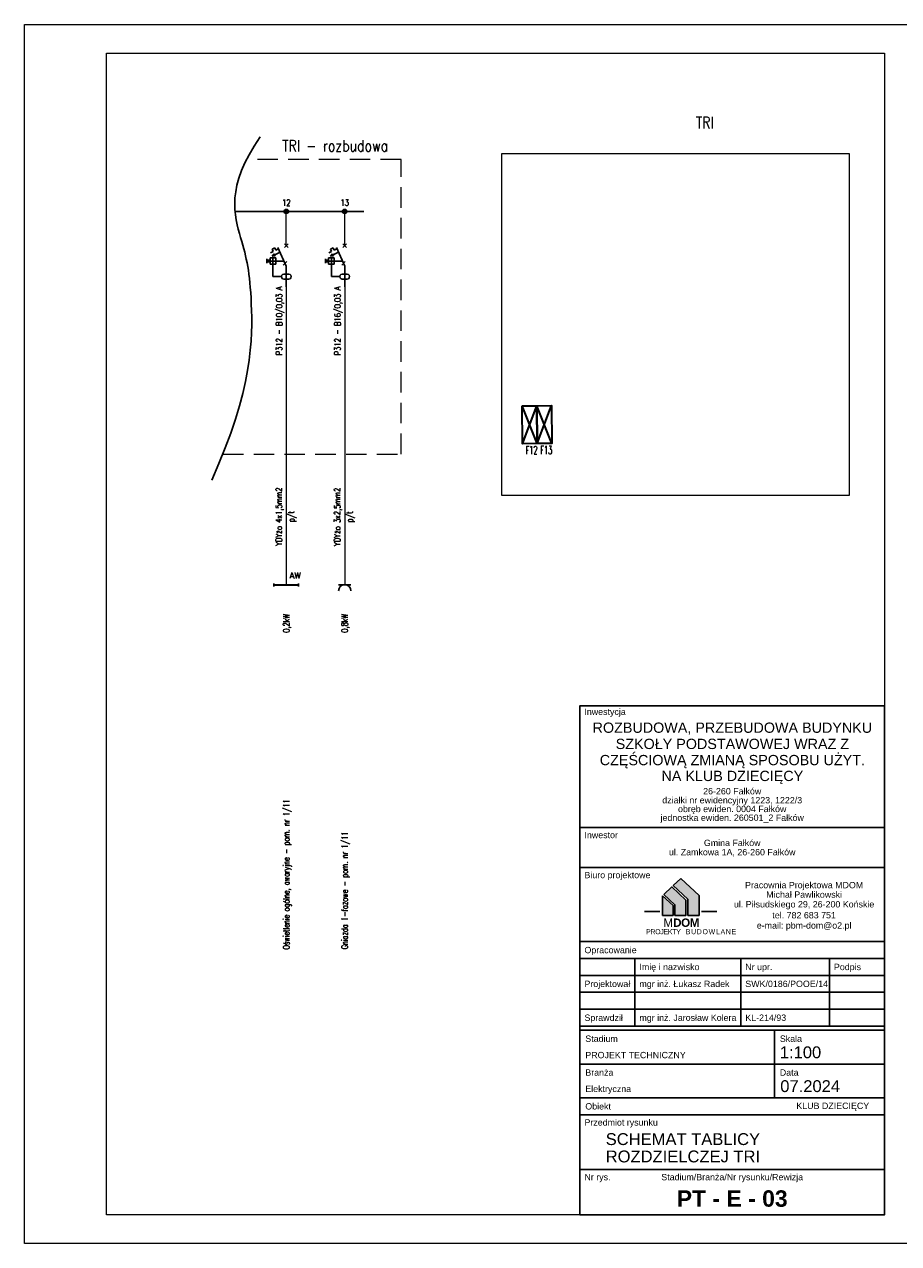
# Model space of a CAD drawing. Header units: millimetres. Extents: x -2994 to 13921, y -9859 to 2415.
# Tile 1 of 47: x 2163 to 4293, y -9859 to -6889. Entities that reach past the tile are written whole.
import ezdxf
from ezdxf.enums import TextEntityAlignment as Align
from ezdxf.lldxf.tags import DXFTag

# ---------------------------------------------------------------- set-up
doc = ezdxf.new("R2010")
doc.units = ezdxf.units.MM
doc.linetypes.add('DASHED', pattern=[0.75, 0.5, -0.25])
for name, color, linetype, lineweight in [('E_schemat_aparaty', 1, 'Continuous', 25), ('E_Schematy_cienka', 9, 'Continuous', 9), ('E_Schematy_gruba', 1, 'Continuous', 35), ('E_Schematy_linie', 7, 'Continuous', 18), ('E_schematy_opisy', 7, 'Continuous', 18), ('E_schematy_urządzenia', 1, 'Continuous', 25), ('IE_OPISY_legenda', 7, 'Continuous', 25), ('IE_OPISY_ogólne', 7, 'Continuous', 30), ('IE_OŚW_oprawy podstawowe', 1, 'Continuous', 30), ('IE_SIŁA_Wypusty', 230, 'Continuous', 35)]:
    doc.layers.add(name, color=color, linetype=linetype, lineweight=lineweight)
doc.layers.add('PDF _Geometria', color=7, linetype='Continuous')
doc.styles.add('ARIAL', font='arial.ttf')
doc.styles.add('ARIAL_BOLD', font='txt')
doc.styles.add('ROMANS', font='romans.shx', dxfattribs={"width": 0.8, "oblique": 15})
doc.styles.get("Standard").update_dxf_attribs({"font": 'arial.ttf'})
tags = doc.linetypes.add('300118_49_XR_0034$0$300118_49_XR_0033$0$( Dashed )', pattern=[0.75, 0.5, -0.25]).pattern_tags.tags
tags[6:7] = [DXFTag(74, 4), DXFTag(75, 0), DXFTag(340, '0'), DXFTag(46, 1.0), DXFTag(50, 0.0), DXFTag(44, 0.0), DXFTag(45, 0.0)]
tags[4:5] = [DXFTag(74, 4), DXFTag(75, 0), DXFTag(340, '0'), DXFTag(46, 1.0), DXFTag(50, 0.0), DXFTag(44, 0.0), DXFTag(45, 0.0)]
picture_1 = doc.add_image_def('image1.jpg', size_in_pixel=(3000, 2951))

# ---------------------------------------------------------------- blocks, each defined once
blk = doc.blocks.new('A$C19742686')
at = {"layer": 'E_schemat_aparaty'}
for p, q in [((-4.2, -4.5), (4.2, 4.5)), ((4.2, -4.5), (-4.2, 4.5)), ((-32, -14.2), (-38.5, -17.4)), ((-15.2, -16.2), (-34.7, -25.8)), ((-34.7, -25.8), (-29.4, -20.2)), ((-34.7, -25.8), (-27.1, -25)), ((-28, -5.3), (-34.5, -8.5)), ((-32, -14.2), (-34.5, -8.5)), ((-29.4, -20.2), (-28.2, -22.6)), ((-28.2, -22.6), (-27.1, -25)), ((-25.4, -11), (-28, -5.3)), ((-18.9, -7.8), (-25.4, -11)), ((-20.3, -4.7), (0, -50.4)), ((-47.1, -32.4), (-47.1, -42.8)), ((-47.1, -32.4), (-47.1, -42.8)), ((-47.1, -32.7), (-47.1, -43.1)), ((-39.7, -35.7), (-47.1, -35.7)), ((-39.7, -35.7), (-47.1, -35.7)), ((-39.7, -35.7), (-47.1, -35.7)), ((-39.7, -39.5), (-47.1, -39.5)), ((-39.7, -39.5), (-47.1, -39.5)), ((-39.7, -39.5), (-47.1, -39.5)), ((-25.3, -30.1), (-39.7, -30.1)), ((-39.7, -30.1), (-39.7, -45.2)), ((-39.7, -30.1), (-39.7, -45.2)), ((-39.7, -30.1), (-39.7, -45.2)), ((-5.7, -37.6), (-39.7, -37.6)), ((-25.3, -45.2), (-39.7, -45.2)), ((-32.5, -30.1), (-32.5, -75.7)), ((-25.3, -30.1), (-25.3, -45.2)), ((-7.3, -47.9), (1.1, -39)), ((0, -50.4), (0, -100.6)), ((-12, -75.7), (-32.5, -75.7)), ((-6, -69.3), (6, -69.3)), ((-5.9, -81.9), (6, -81.9))]:
    blk.add_line(p, q, dxfattribs=at)
for centre, major_axis, start_param, end_param in [((-12, -75.7), (0, 0.63), 4.712389, 7.853982), ((-12, -75.7), (0, -0.63), 4.712389, 7.853982), ((-6, -75.6), (0, 6.3), -0.00686, 3.165048), ((6, -75.6), (0, 6.3), 3.141453, 6.283197)]:
    blk.add_ellipse(centre, major_axis=major_axis, ratio=0.952381, start_param=start_param, end_param=end_param, dxfattribs=at)
blk = doc.blocks.new('A$C2C2967F3')
at = {"layer": 'E_Schematy_linie'}
h = blk.add_hatch(color=256, dxfattribs=at)
h.dxf.hatch_style = 1
h.paths.add_polyline_path([(-5.7, 0, 1), (5.7, 0, 1)])
blk.add_circle((0, 0), 5.67, dxfattribs=at)
blk = doc.blocks.new('A$C05B91095')
at = {"layer": 'E_schematy_urządzenia'}
for p, q in [((-30, -4.3), (-30, 3.2)), ((-30, 0), (30, 0)), ((30, -4.3), (30, 3.2)), ((-30, -1.2), (30, -1.2))]:
    blk.add_line(p, q, dxfattribs=at)
blk = doc.blocks.new('A$C45F77E45')
at = {"layer": 'E_schematy_urządzenia'}
blk.add_line((-15, 0), (15, 0), dxfattribs=at)
blk.add_arc((0, -15), 15, 0, 180, dxfattribs=at)
blk = doc.blocks.new('A$C1B987AE8')
h = blk.add_hatch(color=252)
h.dxf.hatch_style = 1
h.paths.add_polyline_path([(-4514, 7779), (-4963, 8196), (-5147, 8020), (-4791, 7689), (-4791, 7296), (-4514, 7296)])
h = blk.add_hatch(color=254)
h.dxf.hatch_style = 1
h.paths.add_polyline_path([(-5148, 7533), (-5403, 7770), (-5403, 7296), (-5148, 7296)])
h = blk.add_hatch(color=253)
h.dxf.hatch_style = 1
h.paths.add_polyline_path([(-4837, 7669), (-5180, 7988), (-5372, 7804), (-5102, 7553), (-5102, 7296), (-4837, 7296)])
for p, q in [((-5147, 8020), (-4963, 8196)), ((-4791, 7689), (-5147, 8020)), ((-4514, 7779), (-4963, 8196)), ((-5403, 7770), (-5148, 7533)), ((-5403, 7296), (-5403, 7770)), ((-4514, 7296), (-4514, 7779)), ((-4791, 7296), (-4791, 7689)), ((-4514, 7296), (-4791, 7296))]:
    blk.add_line(p, q)
for points in [[(-5102, 7296), (-4837, 7296), (-4837, 7669), (-5180, 7988), (-5372, 7804)], [(-5102, 7296), (-5102, 7553), (-5372, 7804)], [(-5148, 7296), (-5148, 7533)], [(-5841, 7388), (-5472, 7388)], [(-5403, 7296), (-5148, 7296)], [(-4084, 7388), (-4453, 7388)]]:
    blk.add_lwpolyline(points)
at = {"layer": 'IE_OPISY_legenda'}
for p, q in [((-7416, 9440), (0, 9440)), ((-7416, 8465), (0, 8465)), ((-7416, 6659), (0, 6659)), ((-7416, 6247), (0, 6247)), ((-6077, 6247), (-6077, 4599)), ((-3498, 6247), (-3498, 4599)), ((-1339, 6247), (-1339, 4599)), ((-7416, 5835), (0, 5835)), ((-7416, 5423), (0, 5423)), ((-7416, 5011), (0, 5011)), ((-7416, 4599), (0, 4599)), ((-7416, 4499), (0, 4499)), ((-7313, 4599), (-103, 4599)), ((-2678, 4499), (-2678, 2851)), ((-7416, 3675), (0, 3675)), ((-2678, 3675), (-515, 3675)), ((-7416, 2851), (0, 2851)), ((-7416, 2439), (0, 2439)), ((-7416, 1107), (0, 1107))]:
    blk.add_line(p, q, dxfattribs=at)
at = {"layer": 'IE_OPISY_legenda', "ltscale": 0.5}
blk.add_lwpolyline([(-7416, 0), (-7416, 12401), (0, 12401), (0, 0)], close=True, dxfattribs=at)
blk.add_lwpolyline([(-7416, 0), (-7416, 12401), (0, 12401), (0, 0)], close=True, dxfattribs=at)
at = {"attachment_point": 1}
for s, width, insert, char_height in [('\\pt1019.69604;M{\\fArial|b1|i0|c238|p34;\\T0.95;DOM}', 177.99, (-5386, 7220), 203.94), ('\\pt611.81762;{\\fArial Narrow|b0|i0|c238|p34;\\T0.95;PROJEKTY\\T0.75;  \\T1; \\T1.15;BUDOWLANE}', 2398.14, (-5805, 6960), 122.36)]:
    blk.add_mtext_dynamic_manual_height_columns(s, width=width, gutter_width=12.5, heights=[0], dxfattribs=dict(at, insert=insert, char_height=char_height))
at = {"layer": 'IE_OPISY_legenda', "style": 'ARIAL'}
for s, height, p in [('Inwestycja', 154.5, (-7309, 12178)), ('Inwestor', 154.5, (-7307, 9176)), ('Biuro projektowe', 154.5, (-7307, 8201)), ('Opracowanie', 154.5, (-7307, 6374)), ('Imię i nazwisko', 154.5, (-5968, 5962)), ('Nr upr.', 154.5, (-3389, 5962)), ('Podpis', 154.5, (-1230, 5962)), ('Projektował', 154.5, (-7307, 5550)), ('mgr inż. Łukasz Radek', 154.5, (-5968, 5550)), ('SWK/0186/POOE/14', 154.5, (-3389, 5550)), ('Sprawdził', 154.5, (-7307, 4726)), ('mgr inż. Jarosław Kolera', 154.5, (-5968, 4726)), ('KL-214/93', 154.5, (-3389, 4726)), ('Stadium', 154.5, (-7286, 4215)), ('Skala', 154.5, (-2548, 4215)), ('PROJEKT TECHNICZNY', 154.5, (-7286, 3816)), ('1:100', 288.4, (-2548, 3816)), ('Branża', 154.5, (-7286, 3391)), ('Data', 154.5, (-2548, 3391)), ('07.2024', 288.4, (-2537, 2992)), ('Elektryczna', 154.5, (-7286, 2992)), ('Obiekt', 154.5, (-7286, 2567)), ('Przedmiot rysunku', 154.5, (-7307, 2175)), ('Nr rys.', 154.5, (-7307, 843))]:
    blk.add_text(s, height=height, dxfattribs=at).set_placement(p)
for s, height, p in [('ROZBUDOWA, PRZEBUDOWA BUDYNKU', 250, (-3704, 11743)), ('SZKOŁY PODSTAWOWEJ WRAZ Z', 250, (-3704, 11348)), ('CZĘŚCIOWĄ ZMIANĄ SPOSOBU UŻYT.', 250, (-3704, 10954)), ('NA KLUB DZIECIĘCY', 250, (-3704, 10568)), ('26-260 Fałków', 154.5, (-3708, 10243)), ('działki nr ewidencyjny 1223, 1222/3', 154.5, (-3708, 10024)), ('obręb ewiden. 0004 Fałków', 154.5, (-3708, 9811)), ('jednostka ewiden. 260501_2 Fałków', 154.5, (-3708, 9598)), ('ul. Zamkowa 1A, 26-260 Fałków', 154.5, (-3708, 8758)), ('Gmina Fałków', 154.5, (-3708, 8984)), ('Pracownia Projektowa MDOM', 154.5, (-1956, 7956)), ('Michał Pawlikowski', 154.5, (-1956, 7726)), ('ul. Piłsudskiego 29, 26-200 Końskie', 154.5, (-1956, 7489)), ('e-mail: pbm-dom@o2.pl', 154.5, (-1956, 6973)), ('tel. 782 683 751', 154.5, (-1956, 7222)), ('Stadium/Branża/Nr rysunku/Rewizja', 154.5, (-3708, 843))]:
    blk.add_text(s, height=height, dxfattribs=at).set_placement(p, align=Align.CENTER)
blk.add_text('KLUB DZIECIĘCY', height=154.5, dxfattribs=at).set_placement((-371, 2580), align=Align.RIGHT)

msp = doc.modelspace()

# ---------------------------------------------------------------- linework, layer by layer
at = {"layer": 'E_Schematy_cienka', "linetype": 'DASHED', "ltscale": 100}
msp.add_lwpolyline([(2646.51, -7935.774), (3080.503, -7935.782), (3080.503, -7218), (2704.283, -7217.981)], dxfattribs=at)
at = {"layer": 'E_Schematy_gruba', "linetype": 'ByBlock', "lineweight": 30}
msp.add_line((2675.945, -7344.804), (2989.806, -7344.814), dxfattribs=at)
at = {"layer": 'E_Schematy_linie'}
for p, q in [((2800.983, -7428.001), (2800.983, -7344.808)), ((2943.189, -7428.001), (2943.189, -7344.808)), ((2800.983, -7528.638), (2800.983, -8254.416)), ((2943.189, -7528.638), (2943.189, -8254.416))]:
    msp.add_line(p, q, dxfattribs=at)
at = {"layer": 'IE_OPISY_ogólne', "color": 7, "lineweight": 15}
for points in [[(2162.961, -6889.17), (4327.961, -6889.17), (4327.961, -9859.17), (2162.961, -9859.17)], [(2362.961, -6959.17), (4257.961, -6959.17), (4257.961, -9789.17), (2362.961, -9789.17)]]:
    msp.add_lwpolyline(points, close=True, dxfattribs=at)
at = {"layer": 'IE_OŚW_oprawy podstawowe', "linetype": '300118_49_XR_0034$0$300118_49_XR_0033$0$( Dashed )'}
msp.add_open_spline([(2737.669, -7163.441), (2651.851, -7284.304), (2697.361, -7429.86), (2719.465, -7520.832), (2719.465, -7779.454), (2619.344, -7999.088)], degree=3, dxfattribs=at)
at = {"layer": 'IE_SIŁA_Wypusty', "color": 1, "true_color": 0xff0000}
for p, q in [((3412.315, -7910.397), (3375.717, -7818.551)), ((3376.591, -7910.736), (3411.441, -7818.212)), ((3448.038, -7910.058), (3411.441, -7818.212)), ((3412.315, -7910.397), (3447.164, -7817.874))]:
    msp.add_line(p, q, dxfattribs=at)
for points in [[(3375.717, -7818.551), (3411.441, -7818.212), (3412.315, -7910.397), (3376.591, -7910.736)], [(3411.441, -7818.212), (3447.164, -7817.874), (3448.038, -7910.058), (3412.315, -7910.397)]]:
    msp.add_lwpolyline(points, close=True, dxfattribs=at)

# ---------------------------------------------------------------- block references
at = {"layer": 'E_schemat_aparaty'}
for name, p in [('A$C19742686', (2800.983, -7428.001)), ('A$C19742686', (2943.189, -7428.001)), ('A$C45F77E45', (2943.189, -8254.418))]:
    msp.add_blockref(name, p, dxfattribs=at)
at = {"layer": 'E_Schematy_linie'}
for p in [(2800.983, -7344.808), (2943.189, -7344.808)]:
    msp.add_blockref('A$C2C2967F3', p, dxfattribs=at)
at = {"layer": 'E_schematy_urządzenia'}
msp.add_blockref('A$C05B91095', (2800.983, -8254.416), dxfattribs=at)
at = {"layer": 'IE_OPISY_ogólne', "lineweight": 15, "xscale": 0.1, "yscale": 0.1, "zscale": 0.1}
msp.add_blockref('A$C1B987AE8', (4257.961, -9789.17), dxfattribs=at)

# ---------------------------------------------------------------- texts
at = {"layer": 'E_Schematy_gruba', "linetype": 'ByBlock', "style": 'ROMANS', "width": 0.8}
for s, p in [('TRI', (3798.651, -7142.414)), ('TRI - rozbudowa', (2790.981, -7198.807))]:
    msp.add_text(s, height=28, dxfattribs=at).set_placement(p)
at = {"layer": 'E_schematy_opisy', "style": 'ROMANS', "width": 0.8}
for s, p in [('12', (2800.983, -7335.31)), ('13', (2943.189, -7335.31))]:
    msp.add_text(s, height=15, dxfattribs=at).set_placement(p, align=Align.BOTTOM_CENTER)
for s, p in [('P312 - B10/0,03 A', (2791.034, -7527.468)), ('P312 - B16/0,03 A', (2933.24, -7527.468))]:
    msp.add_text(s, height=15, rotation=90, dxfattribs=at).set_placement(p, align=Align.RIGHT)
for s, p in [('YDYżo 4x1,5mm2', (2794.856, -8088.076)), ('YDYżo 3x2,5mm2', (2937.061, -8088.636))]:
    msp.add_text(s, height=15, rotation=90, dxfattribs=at).set_placement(p, align=Align.BOTTOM_CENTER)
for p in [(2805.456, -8088.076), (2947.662, -8088.636)]:
    msp.add_text('p/t', height=15, rotation=90, dxfattribs=at).set_placement(p, align=Align.TOP_CENTER)
at = {"layer": 'E_schematy_opisy', "style": 'ROMANS'}
for s, width, p in [('0,2kW', 0.8, (2800.983, -8371.264)), ('0,8kW', 0.8, (2943.189, -8371.263)), ('Oświetlenie ogólne, awaryjne - pom. nr 1/11', 0.7, (2800.983, -9142.938, -1997.858)), ('Gniazda 1-fazowe - pom. nr 1/11', 0.7, (2943.189, -9142.158))]:
    msp.add_text(s, height=15, rotation=90, dxfattribs=dict(at, width=width)).set_placement(p, align=Align.MIDDLE_LEFT)
at = {"layer": 'E_schematy_urządzenia', "style": 'ROMANS'}
msp.add_text('AW', height=15, dxfattribs=at).set_placement((2808.835, -8239.026))
at = {"layer": 'IE_OPISY_legenda', "style": 'ARIAL'}
for s, p in [('SCHEMAT TABLICY', (3579.05, -9619.024)), ('ROZDZIELCZEJ TRI ', (3579.05, -9661.251))]:
    msp.add_text(s, height=28.83989, dxfattribs=at).set_placement(p)
at = {"layer": 'IE_OPISY_legenda', "style": 'ARIAL_BOLD'}
msp.add_text('PT - E - 03', height=40, dxfattribs=at).set_placement((3887.162, -9769.317), align=Align.CENTER)
at = {"layer": 'PDF _Geometria', "color": 1, "lineweight": 30, "true_color": 0xff0000, "style": 'ROMANS', "width": 0.5}
for s, p in [('F12', (3398.412, -7926.354, 0.009)), ('F13', (3434.135, -7926.015, 0.009))]:
    msp.add_text(s, height=20, rotation=0.543261, dxfattribs=at).set_placement(p, align=Align.MIDDLE_CENTER)

# ---------------------------------------------------------------- pictures from other files: only their frames are drawn
at = {"layer": 'IE_OŚW_oprawy podstawowe', "color": 7, "linetype": '300118_49_XR_0034$0$300118_49_XR_0033$0$( Dashed )', "lineweight": 0}
image = msp.add_image(picture_1, insert=(3325.698, -8036.576), size_in_units=(846.667, 832.838), dxfattribs=at)
image.dxf.flags = 7

doc.saveas('drawing.dxf')
